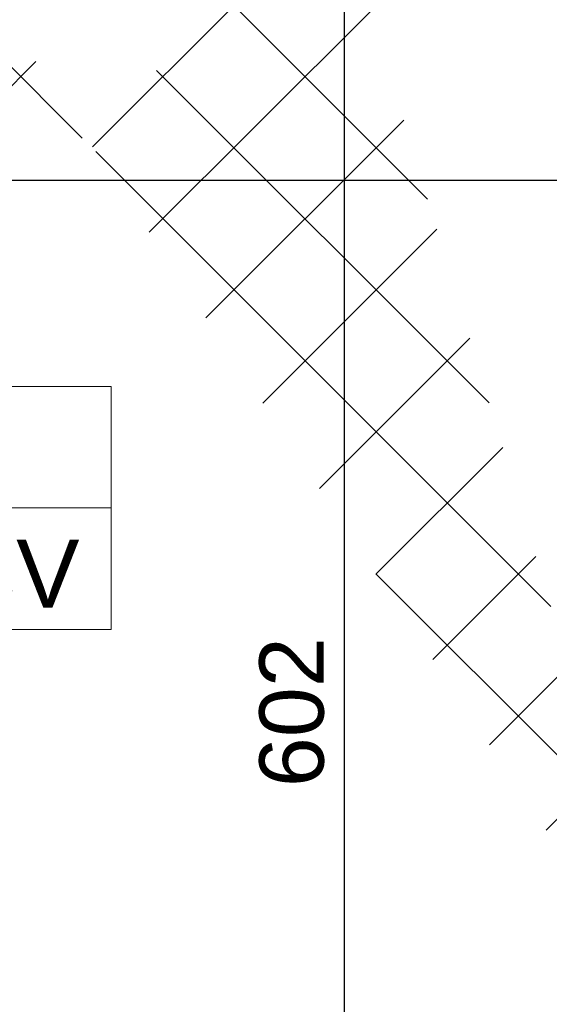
# Model space of a CAD drawing. Header units: millimetres. Extents: x -61343 to 9939, y -6894 to 7453.
# Tile 35 of 255: x -25694 to -25529, y 3578 to 3885. Entities that reach past the tile are written whole.
import ezdxf
from ezdxf.enums import TextEntityAlignment as Align

# ---------------------------------------------------------------- set-up
doc = ezdxf.new("R2010")
doc.units = ezdxf.units.MM
doc.header["$MEASUREMENT"] = 0
for name, color, linetype, lineweight in [('A_opisy', 81, 'Continuous', 13), ('A_wymiary', 253, 'Continuous', 9), ('A_ściany istniejące hatch', 82, 'Continuous', 9)]:
    doc.layers.add(name, color=color, linetype=linetype, lineweight=lineweight)
doc.styles.get("Standard").update_dxf_attribs({"font": 'arial.ttf'})
doc.dimstyles.new('1do100', dxfattribs={"dimtxt": 20, "dimasz": 15, "dimexe": 15, "dimexo": 0.625, "dimgap": 6, "dimtad": 1, "dimtxsty": 'Standard', "dimblk": 'ARCHTICK', "dimcen": 2.5, "dimadec": 0, "dimazin": 0, "dimtfac": 1, "dimtmove": 0, "dimatfit": 3, "dimldrblk": 'OBLIQUE', "dimfxl": 15, "dimfxlon": 1, "dimarcsym": 0})

# ---------------------------------------------------------------- blocks, each defined once
blk = doc.blocks.new('_ArchTick')
at = {"color": 0, "linetype": 'ByBlock', "const_width": 0.15}
blk.add_lwpolyline([(-0.5, -0.5), (0.5, 0.5)], dxfattribs=at)
blk = doc.blocks.new('*D1275')
at = {"layer": 'A_wymiary', "color": 0, "lineweight": -2, "transparency": 16777216}
for p, q in [((-25578.20712169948, 3970.323442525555), (-25608.20712169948, 3970.323442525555)), ((-25593.20712169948, 3970.323442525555), (-25593.20712169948, 3368.323442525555)), ((-25578.20712169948, 3368.323442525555), (-25608.20712169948, 3368.323442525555))]:
    blk.add_line(p, q, dxfattribs=at)
at = {"layer": 'Defpoints', "color": 0, "transparency": 16777216}
for p in [(-25103.05965633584, 3970.323442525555), (-25593.20712169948, 3368.323442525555), (-24658.05965633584, 3368.323442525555)]:
    blk.add_point(p, dxfattribs=at)
at = {"layer": 'A_wymiary', "color": 0, "lineweight": -2, "transparency": 16777216, "xscale": 15, "yscale": 15, "zscale": 15}
for p, rotation in [((-25593.20712169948, 3970.323442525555), 90), ((-25593.20712169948, 3368.323442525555), 270)]:
    blk.add_blockref('_ArchTick', p, dxfattribs=dict(at, rotation=rotation))
at = {"layer": 'A_wymiary', "color": 0, "transparency": 16777216, "insert": (-25609.41858145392, 3669.323442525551), "char_height": 20, "attachment_point": 5, "rotation": 90}
blk.add_mtext('602', dxfattribs=at)
blk = doc.blocks.new('_Oblique')
at = {"color": 0, "linetype": 'ByBlock', "lineweight": -2}
blk.add_line((-0.5, -0.5), (0.5, 0.5), dxfattribs=at)
blk = doc.blocks.new('*D1259')
at = {"layer": 'A_wymiary', "color": 0, "lineweight": -2, "transparency": 16777216}
for p, q in [((-26039.05965633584, 3819.836757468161), (-26039.05965633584, 3849.836757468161)), ((-25517.05965630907, 3819.836757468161), (-25517.05965630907, 3849.836757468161)), ((-26039.05965633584, 3834.836757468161), (-25517.05965630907, 3834.836757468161))]:
    blk.add_line(p, q, dxfattribs=at)
at = {"layer": 'Defpoints', "color": 0, "transparency": 16777216}
for p in [(-25517.05965630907, 3834.836757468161), (-26039.05965633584, 3669.323442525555), (-25517.05965630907, 3669.323442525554)]:
    blk.add_point(p, dxfattribs=at)
at = {"layer": 'A_wymiary', "color": 0, "lineweight": -2, "transparency": 16777216, "xscale": 15, "yscale": 15, "zscale": 15, "rotation": 180}
blk.add_blockref('_ArchTick', (-26039.05965633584, 3834.836757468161), dxfattribs=at)
at = {"layer": 'A_wymiary', "color": 0, "lineweight": -2, "transparency": 16777216, "xscale": 15, "yscale": 15, "zscale": 15}
blk.add_blockref('_ArchTick', (-25517.05965630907, 3834.836757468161), dxfattribs=at)
at = {"layer": 'A_wymiary', "color": 0, "transparency": 16777216, "insert": (-25778.05965632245, 3851.048217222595), "char_height": 20, "attachment_point": 5}
blk.add_mtext('522', dxfattribs=at)
blk = doc.blocks.new('*U1847')
blk.add_line((63.8127706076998, 50), (63.8127706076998, 0))
for points in [[(168.0988622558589, 25), (-1.608218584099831, 25), (-1.608218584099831, 50), (168.0988622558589, 50)], [(63.8127706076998, 0), (-1.608218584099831, 0), (-1.608218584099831, 50), (63.8127706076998, 50)], [(-1.608218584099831, 3.552713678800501e-15), (168.0988622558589, 1.07502772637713e-15), (168.0988622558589, 25), (-1.608218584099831, 25)]]:
    blk.add_lwpolyline(points, close=True)
at = {"insert": (47.18280978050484, 14.32589765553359), "char_height": 10, "attachment_point": 1}
blk.add_mtext_dynamic_manual_height_columns('m²', width=64.84177150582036, gutter_width=75, heights=[0], dxfattribs=at)
blk.add_attdef('NR', text='', height=14).set_placement((31.27604232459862, 36.87371778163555), align=Align.MIDDLE_CENTER)
for tag, p in [('NAZWA_POM.', (67.27913792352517, 36.87371778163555)), ('WYKOŃCZENIE', (68.17839194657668, 11.49736833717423))]:
    blk.add_attdef(tag, text='', height=14).set_placement(p, align=Align.MIDDLE_LEFT)
blk.add_attdef('POW', text='', height=14).set_placement((41.48388954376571, 11.50248429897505), align=Align.MIDDLE_RIGHT)
blk = doc.blocks.new('*D2990')
at = {"layer": 'A_wymiary', "color": 0, "lineweight": -2, "transparency": 16777216}
for p, q in [((-41567.80092265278, 3918.543981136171), (-41597.80092265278, 3918.543981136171)), ((-41582.80092265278, 3918.543981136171), (-41582.80092265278, 3818.543981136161)), ((-41597.80092265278, 3818.543981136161), (-41567.80092265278, 3818.543981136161))]:
    blk.add_line(p, q, dxfattribs=at)
at = {"layer": 'Defpoints', "color": 0, "transparency": 16777216}
for p in [(-5380.043037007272, 3918.543981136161), (-41623.519732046, 3818.543981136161), (-41582.80092265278, 3818.543981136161)]:
    blk.add_point(p, dxfattribs=at)
at = {"layer": 'A_wymiary', "color": 0, "lineweight": -2, "transparency": 16777216, "xscale": 15, "yscale": 15, "zscale": 15}
for p, rotation in [((-41582.80092265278, 3918.543981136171), 90), ((-41582.80092265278, 3818.543981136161), 270)]:
    blk.add_blockref('_ArchTick', p, dxfattribs=dict(at, rotation=rotation))
at = {"layer": 'A_wymiary', "color": 0, "transparency": 16777216, "insert": (-41599.01238240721, 3868.54398113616), "char_height": 20, "attachment_point": 5, "rotation": 90}
blk.add_mtext('100', dxfattribs=at)

msp = doc.modelspace()

# ---------------------------------------------------------------- hatches: boundary and pattern name
at = {"layer": 'A_ściany istniejące hatch'}
h = msp.add_hatch(dxfattribs=at)
h.set_pattern_fill('NET', color=256, scale=250, angle=45)
h.set_pattern_definition([(45, (7385.571392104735, 0), (-22.09708691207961, 22.09708691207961), []), (135, (7385.571392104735, 0), (-22.09708691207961, -22.09708691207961), [])])
h.paths.add_polyline_path([(-24601.05965633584, 5156.323444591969), (-24559.05965633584, 5156.323441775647), (-24559.05965633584, 4894.323442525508), (-24349.05965633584, 4894.323442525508), (-24349.05965633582, 4852.323442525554), (-24601.05965633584, 4852.323442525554)], flags=16)
h.paths.add_polyline_path([(-24007.05800551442, 4880.323442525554), (-24007.05800551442, 4820.323442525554), (-24127.05965633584, 4820.323442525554), (-24127.05965633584, 4660.323442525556), (-24187.05965633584, 4660.323442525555), (-24187.05965633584, 4852.323442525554), (-24229.05965633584, 4852.323442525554), (-24229.05965633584, 4894.323442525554), (-24225.05965633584, 4894.323442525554), (-24225.05965633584, 5553.323442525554), (-24559.05965633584, 5553.323442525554), (-24559.05965633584, 5507.323442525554), (-24601.05965633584, 5507.323442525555), (-24601.05965633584, 5597.323442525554), (-24143.05965633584, 5597.323442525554), (-24143.05965931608, 5553.323442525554), (-24181.05965633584, 5553.323442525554), (-24181.05965633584, 4880.323442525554)], flags=17)
h.paths.add_polyline_path([(-23403.05965633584, 4880.323442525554), (-23261.05965633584, 4880.323442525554), (-23261.05965633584, 4942.323442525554), (-23217.05965633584, 4942.323442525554), (-23217.05965633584, 4657.323445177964), (-23277.05965633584, 4657.323445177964), (-23277.05965633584, 4820.323442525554), (-23403.05965633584, 4820.323442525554)], flags=17)
h.paths.add_polyline_path([(-23360.05965633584, 4000.323442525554), (-23277.05965633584, 4000.323442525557), (-23277.05965633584, 4115.323445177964), (-23217.05965633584, 4115.323445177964), (-23217.05965633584, 3942.323442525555), (-23277.05965633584, 3942.323442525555), (-23277.05965633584, 3975.323442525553), (-23360.05965633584, 3975.323442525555)], flags=17)
h.paths.add_polyline_path([(-23717.05965633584, 4570.323442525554), (-23687.05965633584, 4570.323442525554), (-23687.05965633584, 4540.323442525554), (-23717.05965633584, 4540.323442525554)], flags=17)
h.paths.add_polyline_path([(-23717.05965633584, 4276.323442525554), (-23687.05965633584, 4276.323442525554), (-23687.05965633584, 4306.323442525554), (-23717.05965633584, 4306.323442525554)], flags=17)
h.paths.add_polyline_path([(-24205.05965633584, 2730.323442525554), (-24145.05965633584, 2730.323442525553), (-24145.05965633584, 2570.323442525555), (-23907.05965633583, 2570.323442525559), (-23907.05965633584, 2750.323442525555), (-23847.05965633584, 2750.323442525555), (-23847.05965633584, 2570.323442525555), (-23277.05965633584, 2570.323442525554), (-23277.05965633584, 2720.323442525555), (-23217.05965633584, 2720.323442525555), (-23217.05965633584, 2510.323442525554), (-24205.05965633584, 2510.323442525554)])
h.paths.add_polyline_path([(-26687.05965227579, 5880.323442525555), (-26474.05965633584, 5880.32344487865), (-26474.05966137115, 5974.357659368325), (-26449.05965901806, 5974.35765319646), (-26449.05965901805, 5855.323442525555), (-26687.05965227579, 5855.323442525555)], flags=17)
h.paths.add_polyline_path([(-26054.05965633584, 5854.668952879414), (-26019.05965633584, 5854.668952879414), (-26019.05965633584, 5974.35765319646), (-26054.05965633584, 5974.35765319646)], flags=17)
h.paths.add_polyline_path([(-25764.05965630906, 4030.323442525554), (-25694.05966801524, 4030.323442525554), (-25694.05966801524, 3970.323442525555), (-25764.05965630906, 3970.323442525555)], flags=17)
h.paths.add_polyline_path([(-25354.05965630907, 4030.323442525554), (-25284.05965630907, 4030.323442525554), (-25284.05965630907, 3970.323442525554), (-25354.05965630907, 3970.323442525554)], flags=17)
h.paths.add_polyline_path([(-24913.05965630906, 4030.323442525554), (-24845.05966801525, 4030.323442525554), (-24845.05966801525, 3970.323442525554), (-24913.05965630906, 3970.323442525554)], flags=17)
h.paths.add_polyline_path([(-24710.05965630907, 4030.323442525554), (-24629.05966801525, 4030.323442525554), (-24629.05966801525, 3970.323442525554), (-24710.05965630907, 3970.323442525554)], flags=17)
h.paths.add_polyline_path([(-24127.05965633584, 4530.323438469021), (-24187.05965633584, 4530.323438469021), (-24187.05965633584, 4454.323442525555), (-24127.05965633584, 4454.323442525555)], flags=17)
h.paths.add_polyline_path([(-24559.05965633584, 5377.323440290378), (-24601.05965633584, 5377.323440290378), (-24601.05965633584, 5286.323444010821), (-24559.05965633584, 5286.323444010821)], flags=16)
h.paths.add_polyline_path([(-24013.05965633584, 5597.323442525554), (-23879.05965633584, 5597.323442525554), (-23879.05965633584, 5553.323442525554), (-24013.05965633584, 5553.323442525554)], flags=17)
h.paths.add_polyline_path([(-23261.05965633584, 5277.323444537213), (-23217.05965633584, 5277.323444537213), (-23217.05965633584, 5352.323442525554), (-23261.05965633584, 5352.323442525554)], flags=17)
h.paths.add_polyline_path([(-23261.05965633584, 5072.323442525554), (-23217.05965633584, 5072.323442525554), (-23217.05965633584, 5147.323442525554), (-23261.05965633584, 5147.323442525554)], flags=17)
h.paths.add_polyline_path([(-23277.05965633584, 4451.32344741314), (-23217.05965633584, 4451.32344741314), (-23217.05965633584, 4527.323445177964), (-23277.05965633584, 4527.323445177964)], flags=17)
h.paths.add_polyline_path([(-23277.05965633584, 4245.32344741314), (-23217.05965633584, 4245.32344741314), (-23217.05965633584, 4321.323445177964), (-23277.05965633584, 4321.323445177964)], flags=17)
h.paths.add_polyline_path([(-23277.05965633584, 3737.323444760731), (-23217.05965633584, 3737.323444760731), (-23217.05965633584, 3812.323442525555), (-23277.05965633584, 3812.323442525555)], flags=17)
h.paths.add_polyline_path([(-23277.05965633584, 3532.323444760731), (-23217.05965633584, 3532.323444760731), (-23217.05965633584, 3607.323442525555), (-23277.05965633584, 3607.323442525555)], flags=17)
h.paths.add_polyline_path([(-23277.05965633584, 3060.32344476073), (-23217.05965633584, 3060.32344476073), (-23217.05965633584, 3130.323442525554), (-23277.05965633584, 3130.323442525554)], flags=17)
h.paths.add_polyline_path([(-23217.05965633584, 2855.323442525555), (-23277.05965633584, 2855.323442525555), (-23277.05965633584, 2925.323442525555), (-23217.05965633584, 2925.323442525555)], flags=17)
h.paths.add_polyline_path([(-24502.05965659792, 2970.323442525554), (-24432.05965633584, 2970.323442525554), (-24432.05965633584, 2910.323442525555), (-24502.05965659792, 2910.323442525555)], flags=17)
h.paths.add_polyline_path([(-24707.05965633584, 2910.323442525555), (-24637.05965633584, 2910.323442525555), (-24637.05965633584, 2970.323442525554), (-24707.05965633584, 2970.323442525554)], flags=17)
h.paths.add_polyline_path([(-24912.05965659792, 2970.323442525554), (-24842.05965633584, 2970.323442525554), (-24842.05965633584, 2910.323442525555), (-24912.05965659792, 2910.323442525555)], flags=17)
h.paths.add_polyline_path([(-25169.05965633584, 2910.323442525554), (-25047.05966804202, 2910.323442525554), (-25047.05966804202, 2970.323442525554), (-25169.05965633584, 2970.323442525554)], flags=17)
h.paths.add_polyline_path([(-25374.05965659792, 2970.323442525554), (-25304.05965633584, 2970.323442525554), (-25304.05965633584, 2910.323442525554), (-25374.05965659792, 2910.323442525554)], flags=17)
h.paths.add_polyline_path([(-25579.05965633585, 2910.323442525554), (-25509.05965633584, 2910.323442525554), (-25509.05965633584, 2970.323442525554), (-25579.05965633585, 2970.323442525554)], flags=17)
h.paths.add_polyline_path([(-25784.05965659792, 2970.323442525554), (-25714.05965633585, 2970.323442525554), (-25714.05965633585, 2910.323442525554), (-25784.05965659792, 2910.323442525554)], flags=17)
h.paths.add_polyline_path([(-23895.05965633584, 2970.323442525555), (-23981.55965633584, 2970.323442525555), (-23981.54424533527, 2910.323442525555), (-23907.05965633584, 2910.323442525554), (-23907.05965633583, 2860.323442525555), (-23847.05965633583, 2860.323442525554), (-23847.05965633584, 3103.823442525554), (-23895.05965633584, 3103.823442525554)], flags=17)
h.paths.add_polyline_path([(-24091.55965633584, 2970.323442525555), (-24091.54424533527, 2910.323442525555), (-24145.05965633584, 2910.323442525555), (-24145.05965633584, 2870.323442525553), (-24205.05965633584, 2870.323442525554), (-24205.05965633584, 2910.323442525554), (-24297.05965633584, 2910.323442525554), (-24297.05965633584, 2970.323442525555)], flags=17)
h.paths.add_polyline_path([(-26079.05965633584, 2864.323442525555), (-26019.05965633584, 2864.323442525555), (-26019.05965633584, 2910.323442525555), (-25919.05965633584, 2910.323442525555), (-25919.05966804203, 2970.323442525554), (-26079.05965633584, 2970.323442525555)], flags=17)
h.paths.add_polyline_path([(-24289.05965630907, 4030.323442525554), (-24187.05965633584, 4030.323442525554), (-24187.05965633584, 4324.323442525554), (-24127.05965633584, 4324.32343846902), (-24127.05965633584, 4000.323442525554), (-24110.05965633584, 4000.323442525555), (-24110.05965633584, 3975.323442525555), (-24127.05965633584, 3975.323442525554), (-24127.05965633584, 3620.323442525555), (-24100.05965633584, 3620.323442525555), (-24100.05965633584, 3540.323442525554), (-24127.05965633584, 3540.323442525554), (-24127.05965633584, 3320.323442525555), (-24302.55965633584, 3320.323442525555), (-24302.55965633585, 3368.323442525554), (-24167.05965633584, 3368.323442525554), (-24167.05965633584, 3970.323442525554), (-24289.05965657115, 3970.323442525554)], flags=17)
h.paths.add_polyline_path([(-24494.05965630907, 4030.323442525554), (-24424.05965630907, 4030.323442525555), (-24424.05965630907, 3970.323442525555), (-24457.05965633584, 3970.323442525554), (-24457.05965633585, 3804.323442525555), (-24489.05965633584, 3804.323445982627), (-24489.05965633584, 3970.323442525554), (-24494.05965630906, 3970.323442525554)], flags=17)
h.paths.add_polyline_path([(-24736.05965633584, 3368.323442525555), (-24489.05965633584, 3368.323442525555), (-24489.05965633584, 3518.323447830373), (-24457.05965633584, 3518.3234443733), (-24457.05965633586, 3368.323442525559), (-24412.55965633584, 3368.323442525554), (-24412.55965633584, 3320.323442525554), (-24736.05965633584, 3320.323442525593)], flags=17)
h.paths.add_polyline_path([(-25725.05965633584, 3368.323442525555), (-25725.05965633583, 3320.323442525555), (-25485.05965633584, 3320.323442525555), (-25485.05965633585, 3368.323442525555), (-25489.05965630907, 3368.323442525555), (-25489.05965630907, 3460.323442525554), (-25517.05965630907, 3460.323442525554), (-25517.05965630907, 3368.323442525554)], flags=17)
h.paths.add_polyline_path([(-26079.05965633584, 4061.323442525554), (-26019.05965633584, 4061.323442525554), (-26019.05965633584, 4030.323442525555), (-25899.05965630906, 4030.323442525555), (-25899.05966801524, 3970.323442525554), (-26039.05965633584, 3970.323442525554), (-26039.05965633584, 3368.323442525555), (-25835.05965633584, 3368.323442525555), (-25835.05965633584, 3320.323442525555), (-26079.05965633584, 3320.323442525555)], flags=17)
h.paths.add_polyline_path([(-26019.05965633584, 4357.738516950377), (-26079.05965633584, 4357.738516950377), (-26079.05965633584, 4201.323453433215), (-26019.05965633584, 4201.323453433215)], flags=17)
h.paths.add_polyline_path([(-26019.05965633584, 4572.297004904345), (-26079.05965633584, 4572.297004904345), (-26079.05965633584, 4492.738518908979), (-26019.05965633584, 4492.738518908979)], flags=17)
h.paths.add_polyline_path([(-26019.05965633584, 4787.323442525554), (-26079.05965633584, 4787.323442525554), (-26079.05965633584, 4707.297013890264), (-26019.05965633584, 4707.297013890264)], flags=17)
h.paths.add_polyline_path([(-26019.05965633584, 5107.323442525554), (-26079.05965633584, 5107.323442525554), (-26079.05965633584, 4922.323442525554), (-26019.05965633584, 4922.323442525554)], flags=17)
h.paths.add_polyline_path([(-26019.05965633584, 5312.323442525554), (-26079.05965633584, 5312.323442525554), (-26079.05965633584, 5242.323455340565), (-26019.05965633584, 5242.323455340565)], flags=17)
h.paths.add_polyline_path([(-26019.05965633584, 5527.323442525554), (-26079.05965633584, 5527.323442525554), (-26079.05965633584, 5447.323442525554), (-26019.05965633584, 5447.323442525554)], flags=17)
h.paths.add_polyline_path([(-27069.05965633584, 5252.439788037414), (-27129.05965633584, 5252.439788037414), (-27129.05965633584, 5322.419772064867), (-27069.05965633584, 5322.419772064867), (-27069.05965633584, 5324.323442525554), (-26609.05965633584, 5324.323442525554), (-26609.05965633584, 5314.323442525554), (-26640.15965633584, 5314.323442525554), (-26640.15965633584, 5238.323442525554), (-26655.15965633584, 5238.323442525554), (-26655.15965633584, 5314.323442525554), (-26911.05965633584, 5314.323442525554), (-26911.05965633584, 5299.320287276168), (-26918.05965633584, 5299.320287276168), (-26918.05965633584, 5314.323442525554), (-27069.05965633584, 5314.323442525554)])
h.paths.add_polyline_path([(-27069.05965633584, 5197.323442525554), (-27069.05965633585, 5204.323442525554), (-26918.05965633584, 5204.323442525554), (-26918.05965633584, 5209.320288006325), (-26911.05965633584, 5209.320288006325), (-26911.05965633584, 5186.842374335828), (-26918.05965633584, 5186.842373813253), (-26918.05965633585, 5197.323442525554)], flags=17)
h.paths.add_polyline_path([(-27129.05965633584, 5117.439788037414), (-27069.05965633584, 5117.439788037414), (-27069.05965633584, 5087.323442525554), (-26918.05965633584, 5087.323442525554), (-26918.05965633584, 5096.842374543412), (-26911.05965633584, 5096.842374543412), (-26911.05965633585, 5087.323442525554), (-26655.15965633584, 5087.323442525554), (-26655.15965633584, 5143.323442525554), (-26640.15965633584, 5143.323442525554), (-26640.15965633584, 5087.323442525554), (-26612.05965609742, 5087.323442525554), (-26612.05965633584, 5072.323442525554), (-27069.05965633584, 5072.323442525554), (-27069.05965633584, 5046.959804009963), (-27129.05965633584, 5046.959804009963)])
h.paths.add_polyline_path([(-27129.05965633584, 4916.959804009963), (-27069.05965633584, 4916.959804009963), (-27069.05965633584, 4872.323442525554), (-26477.05965633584, 4872.323442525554), (-26477.05965633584, 4889.588796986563), (-26429.05965633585, 4889.588796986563), (-26429.05965633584, 4560.322612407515), (-26477.05965633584, 4560.322612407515), (-26477.05965633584, 4832.323442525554), (-27069.05965633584, 4832.323442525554), (-27069.05965633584, 4754.452296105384), (-27129.05965633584, 4754.452296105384)])
h.paths.add_polyline_path([(-27129.05965633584, 4414.472312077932), (-27069.05965633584, 4414.472312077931), (-27069.05965633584, 4392.323442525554), (-26477.05965633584, 4392.323442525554), (-26477.05965633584, 4450.322612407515), (-26429.05965633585, 4450.322612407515), (-26429.05965633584, 4053.322612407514), (-26477.05965633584, 4053.322612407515), (-26477.05965633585, 4367.323442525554), (-27069.05965633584, 4367.323442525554), (-27069.05965633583, 4344.256026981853), (-27129.05965633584, 4344.256026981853)])
h.paths.add_polyline_path([(-27129.05965633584, 4000.125357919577), (-27069.05965633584, 4000.125357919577), (-27069.05965633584, 3930.323442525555), (-26477.05965633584, 3930.323442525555), (-26477.05965633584, 3943.322612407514), (-26429.05965633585, 3943.322612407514), (-26429.05965633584, 3884.684373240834), (-26477.05965633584, 3884.684373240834), (-26477.05965633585, 3887.323442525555), (-27069.05965633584, 3887.323442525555), (-27069.05965633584, 3835.125357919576), (-27129.05965633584, 3835.125357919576)])
h.paths.add_polyline_path([(-27129.05965633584, 3700.125357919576), (-27069.05965633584, 3700.125357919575), (-27069.05965633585, 3645.543180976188), (-27010.05965633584, 3645.543180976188), (-27010.05965633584, 3787.240861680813), (-27000.69587569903, 3787.240861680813), (-27000.69587692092, 3781.240861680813), (-27004.05965633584, 3781.240861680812), (-27004.05965633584, 3645.543180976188), (-26907.05965633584, 3645.543180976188), (-26907.05965633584, 3781.240861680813), (-26911.69587692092, 3781.240861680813), (-26911.69587692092, 3787.240861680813), (-26896.5144484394, 3787.240861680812), (-26896.5144484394, 3781.240861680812), (-26901.05965633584, 3781.240861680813), (-26901.05965633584, 3645.543180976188), (-26804.05965633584, 3645.543180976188), (-26804.05965633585, 3781.240861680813), (-26807.5144484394, 3781.240861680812), (-26807.51444953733, 3787.240861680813), (-26798.05965633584, 3787.240861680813), (-26798.05965633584, 3752.240861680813), (-26793.88796868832, 3752.240861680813), (-26793.88796868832, 3746.240861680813), (-26798.05965633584, 3746.240861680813), (-26798.05965633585, 3645.543180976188), (-26630.05965633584, 3645.543180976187), (-26630.05965633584, 3746.240861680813), (-26704.88796654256, 3746.240861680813), (-26704.88796753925, 3752.240861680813), (-26624.05965633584, 3752.240861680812), (-26624.05965633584, 3645.543180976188), (-26477.05965633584, 3645.543180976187), (-26477.05965633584, 3774.684373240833), (-26429.05965633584, 3774.684373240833), (-26429.05965633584, 3627.829504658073), (-26477.05965633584, 3627.829504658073), (-26477.05965633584, 3630.543180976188), (-26624.05965633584, 3630.543180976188), (-26624.05965633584, 3588.24317934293), (-26630.05965633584, 3588.243180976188), (-26630.05965633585, 3630.543180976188), (-27069.05965633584, 3630.543180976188), (-27129.05965633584, 3630.543180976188)])
h.paths.add_polyline_path([(-27129.05965633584, 4549.472312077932), (-27069.05965633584, 4549.472312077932), (-27069.05965633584, 4619.452296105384), (-27129.05965633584, 4619.452296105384)])
h.paths.add_polyline_path([(-27129.05965633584, 4135.125357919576), (-27069.05965633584, 4135.125357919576), (-27069.05965633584, 4209.256026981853), (-27129.05965633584, 4209.256026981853)], flags=17)
h.paths.add_polyline_path([(-27129.05965633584, 3425.563196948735), (-27069.05965633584, 3425.563196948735), (-27069.05965633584, 3495.543180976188), (-27129.05965633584, 3495.543180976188)], flags=17)
h.paths.add_polyline_path([(-27129.05965633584, 3220.583212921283), (-27129.05965633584, 3290.563196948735), (-27069.05965633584, 3290.563196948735), (-27069.05965633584, 3280.563196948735), (-27022.05965633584, 3280.563196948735), (-27022.05965633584, 3451.543196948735), (-27010.8489369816, 3451.543196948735), (-27010.8489369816, 3445.543196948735), (-27016.05965633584, 3445.543196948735), (-27016.05965633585, 3280.563196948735), (-26917.05965633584, 3280.563196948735), (-26917.05965633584, 3445.543196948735), (-26921.84893456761, 3445.543196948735), (-26921.84893456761, 3451.543196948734), (-26906.54779697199, 3451.543196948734), (-26906.54779697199, 3445.543196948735), (-26911.05965633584, 3445.543196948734), (-26911.05965633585, 3280.563196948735), (-26814.05965633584, 3280.563196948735), (-26814.05965633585, 3445.543196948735), (-26817.54779522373, 3445.543196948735), (-26817.54779826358, 3451.543196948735), (-26803.51444971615, 3451.543196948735), (-26803.5144484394, 3445.543196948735), (-26808.05965633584, 3445.543196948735), (-26808.05965633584, 3280.563196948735), (-26711.05965633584, 3280.563196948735), (-26711.05965633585, 3445.543196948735), (-26714.5144484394, 3445.543196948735), (-26714.5144484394, 3451.543196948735), (-26711.05965633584, 3451.543196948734), (-26711.05965633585, 3495.543180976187), (-26630.05965633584, 3495.543180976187), (-26630.05965633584, 3499.243179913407), (-26624.05965633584, 3499.243179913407), (-26624.05965633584, 3485.215646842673), (-26630.05965633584, 3485.215646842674), (-26630.05965633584, 3489.543180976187), (-26705.05965633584, 3489.543180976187), (-26705.05965633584, 3280.563196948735), (-26630.05965633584, 3280.563196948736), (-26630.05965633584, 3396.215642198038), (-26624.05965633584, 3396.21564435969), (-26624.05965633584, 3280.563196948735), (-26477.05965633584, 3280.563196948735), (-26477.05965633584, 3517.829504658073), (-26429.05965633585, 3517.829504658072), (-26429.05965633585, 3084.023442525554), (-26477.05965633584, 3084.023442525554), (-26477.05965633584, 3265.563196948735), (-26624.05965633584, 3265.563196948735), (-26624.05965633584, 3168.053688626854), (-26630.05965633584, 3168.053688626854), (-26630.05965633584, 3265.563196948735), (-26705.05965633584, 3265.563196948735), (-26705.05965633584, 3072.723442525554), (-26630.05965633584, 3072.723442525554), (-26630.05965633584, 3079.05368821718), (-26624.05965633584, 3079.05368821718), (-26624.05965633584, 3063.023443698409), (-26630.05965633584, 3063.023442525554), (-26630.05965633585, 3066.723442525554), (-26711.05965633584, 3066.723442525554), (-26711.05965633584, 3140.323442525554), (-26714.5144484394, 3140.323442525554), (-26714.5144484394, 3146.323442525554), (-26711.05965633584, 3146.323442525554), (-26711.05965633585, 3265.563196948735), (-26808.05965633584, 3265.563196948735), (-26808.05965633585, 3146.323442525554), (-26803.51444929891, 3146.323442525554), (-26803.5144484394, 3140.323442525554), (-26817.54779697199, 3140.323442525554), (-26817.54779522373, 3146.323442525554), (-26814.05965633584, 3146.323442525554), (-26814.05965633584, 3265.563196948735), (-26911.05965633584, 3265.563196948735), (-26911.05965633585, 3146.323442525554), (-26906.54779697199, 3146.323442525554), (-26906.54779697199, 3140.323442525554), (-26921.84893562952, 3140.323442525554), (-26921.84893456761, 3146.323442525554), (-26917.05965633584, 3146.323442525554), (-26917.05965633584, 3265.563196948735), (-27016.05965633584, 3265.563196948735), (-27016.05965633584, 3146.323442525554), (-27010.84893516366, 3146.323442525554), (-27010.8489369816, 3140.323442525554), (-27022.05965633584, 3140.323442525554), (-27022.05965633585, 3265.563196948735), (-27069.05965633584, 3265.563196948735), (-27069.05965633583, 3220.583212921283)])
h.paths.add_polyline_path([(-27009.05965633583, 2829.323442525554), (-27069.05965633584, 2829.323442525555), (-27069.05965633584, 2910.323442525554), (-27129.05965633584, 2910.323442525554), (-27129.05965633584, 3085.583212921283), (-27069.05965633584, 3085.583212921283), (-27069.05965633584, 2970.323442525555), (-26630.05965633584, 2970.323442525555), (-26630.05965633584, 2974.023442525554), (-26624.05965633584, 2974.023443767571), (-26624.05965633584, 2970.323442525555), (-26477.05965633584, 2970.323442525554), (-26477.05965633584, 2974.023442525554), (-26429.05965633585, 2974.023442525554), (-26429.05965633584, 2919.323443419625), (-26454.05965633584, 2919.323442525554), (-26454.05965633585, 2930.323442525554), (-26624.05965633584, 2930.323442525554), (-26624.05965633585, 2925.583212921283), (-26630.05965633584, 2925.583212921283), (-26630.05965633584, 2930.323442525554), (-26814.05965633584, 2930.323442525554), (-26814.05965633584, 2890.070277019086), (-26839.05965633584, 2890.070277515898), (-26839.05965633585, 2930.323442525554), (-27009.05965633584, 2930.323442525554)])
h.paths.add_polyline_path([(-27009.05965633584, 2580.323442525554), (-27009.05965633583, 2619.323442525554), (-27069.05965633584, 2619.323442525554), (-27069.05965633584, 2520.323442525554), (-26019.05965633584, 2520.323442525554), (-26019.05965633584, 2724.323442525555), (-26079.05965633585, 2724.323442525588), (-26079.05965633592, 2580.323442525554)])
edge = h.paths.add_edge_path()
edge.add_line((-23749.05965633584, 5597.323442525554), (-23749.05965991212, 5553.323442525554))
edge.add_line((-23749.05965991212, 5553.323442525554), (-23711.05965633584, 5553.323442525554))
edge.add_line((-23711.05965633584, 5553.323442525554), (-23711.05965633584, 5403.323442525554))
edge.add_line((-23711.05965633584, 5403.323442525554), (-23684.05965633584, 5403.323442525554))
edge.add_line((-23684.05965633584, 5403.323442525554), (-23684.05965633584, 5553.323442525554))
edge.add_line((-23684.05965633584, 5553.323442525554), (-23261.05965633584, 5553.323442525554))
edge.add_line((-23261.05965633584, 5553.323442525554), (-23261.05965633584, 5482.323440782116))
edge.add_line((-23261.05965633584, 5482.323440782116), (-23217.05965633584, 5482.323442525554))
edge.add_line((-23217.05965633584, 5482.323442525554), (-23217.05965633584, 5597.323442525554))
edge.add_line((-23217.05965633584, 5597.323442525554), (-23749.05965633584, 5597.323485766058))
edge.add_line((-27084.05965633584, 5974.357659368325), (-27049.05965633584, 5974.357659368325))
edge.add_line((-27049.05965633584, 5974.357659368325), (-27049.05964925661, 5880.32344487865))
edge.add_line((-27049.05964925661, 5880.32344487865), (-26867.05965633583, 5880.32344487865))
edge.add_line((-26867.05965633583, 5880.32344487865), (-26867.05965218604, 5855.323442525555))
edge.add_line((-26867.05965218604, 5855.323442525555), (-27084.05965633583, 5855.323442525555))
edge.add_line((-27084.05965633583, 5855.323442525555), (-27084.05965633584, 5974.35765319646))
edge.add_line((-25489.05965630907, 3570.323442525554), (-25517.05965630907, 3570.323442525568))
edge.add_line((-25517.05965630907, 3570.323442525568), (-25517.05965624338, 3855.323442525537))
edge.add_line((-25517.05965624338, 3855.323442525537), (-25489.0596563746, 3855.323442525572))
edge.add_line((-25489.0596563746, 3855.323442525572), (-25489.05965617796, 3775.342492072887))
edge.add_line((-25489.05965617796, 3775.342492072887), (-25489.05965630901, 3683.71488578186))
edge.add_line((-25489.05965630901, 3683.71488578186), (-25489.05965630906, 3580.323442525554))
edge.add_line((-25489.05965630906, 3580.323442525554), (-25489.05966801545, 3570.323442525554))
edge.add_line((-26179.05965633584, 5852.323442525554), (-26019.05965633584, 5852.323442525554))
edge.add_line((-26019.05965633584, 5852.323442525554), (-26019.05965633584, 5662.323442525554))
edge.add_line((-26019.05965633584, 5662.323442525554), (-26079.05965633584, 5662.323442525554))
edge.add_line((-26079.05965633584, 5662.323442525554), (-26079.05965633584, 5792.323442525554))
edge.add_line((-26079.05965633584, 5792.323442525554), (-26179.05965633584, 5792.323442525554))
edge.add_line((-26179.05965633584, 5792.323442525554), (-26179.05965821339, 5852.323442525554))
edge.add_line((-26687.05965052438, 5852.323442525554), (-26329.05965633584, 5852.323442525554))
edge.add_line((-26329.05965633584, 5852.323442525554), (-26329.05965633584, 5792.323442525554))
edge.add_line((-26329.05965633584, 5792.323442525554), (-26429.05965633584, 5792.323442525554))
edge.add_line((-26429.05965633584, 5792.323442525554), (-26429.05965633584, 4999.588796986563))
edge.add_line((-26429.05965633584, 4999.588796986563), (-26477.05965633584, 4999.588796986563))
edge.add_line((-26477.05965633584, 4999.588796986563), (-26477.05965633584, 5072.323442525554))
edge.add_line((-26477.05965633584, 5072.323442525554), (-26517.05965299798, 5072.323442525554))
edge.add_line((-26517.05965299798, 5072.323442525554), (-26517.05965633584, 5087.323442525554))
edge.add_line((-26517.05965633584, 5087.323442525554), (-26477.05965633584, 5087.323442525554))
edge.add_line((-26477.05965633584, 5087.323442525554), (-26477.05965633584, 5792.323442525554))
edge.add_line((-26477.05965633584, 5792.323442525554), (-26687.05965141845, 5792.323442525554))
edge.add_line((-26687.05965141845, 5792.323442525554), (-26687.05965633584, 5852.323442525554))
edge.add_line((-26839.05965633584, 2790.070277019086), (-26814.05965633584, 2790.07027602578))
edge.add_line((-26814.05965633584, 2790.07027602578), (-26814.05965633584, 2755.323442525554))
edge.add_line((-26814.05965633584, 2755.323442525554), (-26454.05965633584, 2755.323442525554))
edge.add_line((-26454.05965633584, 2755.323442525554), (-26454.05965633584, 2821.355609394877))
edge.add_line((-26454.05965633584, 2821.355609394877), (-26429.05965633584, 2821.355609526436))
edge.add_line((-26429.05965633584, 2821.355609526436), (-26429.05965633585, 2750.323442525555))
edge.add_line((-26429.05965633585, 2750.323442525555), (-26759.05965633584, 2750.323442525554))
edge.add_line((-26759.05965633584, 2750.323442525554), (-26759.05965633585, 2730.323442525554))
edge.add_line((-26759.05965633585, 2730.323442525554), (-26839.05965633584, 2730.323442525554))
edge.add_line((-26839.05965633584, 2730.323442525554), (-26839.05965396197, 2790.070277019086))
h.paths.add_polyline_path([(-25059.05965633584, 3855.323442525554), (-25099.05965633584, 3855.323442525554), (-25099.05965633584, 3368.323442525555), (-25375.05965633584, 3368.323442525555), (-25375.05965633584, 3320.323442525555), (-24846.05965633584, 3320.323442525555), (-24846.05965633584, 3368.323442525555), (-25059.05965633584, 3368.323442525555)], flags=17)
h.paths.add_polyline_path([(-25099.05965633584, 3955.323442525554), (-25059.05965633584, 3955.323442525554), (-25059.05965633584, 3970.323442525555), (-25048.05965630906, 3970.323442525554), (-25048.05965630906, 4030.323442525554), (-25149.05965630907, 4030.323442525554), (-25149.05965657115, 3970.323442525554), (-25099.05965633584, 3970.323442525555)], flags=17)
h.paths.add_polyline_path([(-23578.05965693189, 4820.323442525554), (-23832.05800551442, 4820.323442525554), (-23832.05800239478, 4880.323442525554), (-23711.05965633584, 4880.323442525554), (-23711.05965633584, 4953.323446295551), (-23684.05965633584, 4953.323446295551), (-23684.05965633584, 4880.323442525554), (-23578.05965693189, 4880.323442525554)], flags=17)
h.paths.add_polyline_path([(-23789.5634736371, 3577.323442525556), (-23779.5634736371, 3577.323442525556), (-23779.5634736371, 3592.323442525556), (-23789.5634736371, 3592.323442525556)], flags=17)
h.paths.add_polyline_path([(-23699.5634736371, 3749.323442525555), (-23684.5634736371, 3749.323442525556), (-23684.5634736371, 3975.323442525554), (-23644.05965633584, 3975.323442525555), (-23644.05965261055, 4000.323442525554), (-24000.05965633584, 4000.323442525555), (-24000.05965633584, 3975.323442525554), (-23939.05965633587, 3975.323442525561), (-23939.05965633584, 3749.323442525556), (-23921.05965633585, 3749.323442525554), (-23921.05965633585, 3759.323442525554), (-23929.05965633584, 3759.323442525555), (-23929.05965633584, 3975.323442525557), (-23789.5634736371, 3975.323442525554), (-23789.5634736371, 3759.323442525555), (-23836.05965762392, 3759.323442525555), (-23836.05965762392, 3749.323442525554), (-23774.56347214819, 3749.323442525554), (-23774.56347214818, 3759.323442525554), (-23779.56347363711, 3759.323442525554), (-23779.5634736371, 3975.323442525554), (-23694.56347363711, 3975.323442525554), (-23694.56347363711, 3759.323442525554), (-23699.5634736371, 3759.323442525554)], flags=17)
h.paths.add_polyline_path([(-23929.05965633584, 3592.323442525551), (-23939.05965633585, 3592.323442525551), (-23939.05965633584, 3368.323442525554), (-23997.05965633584, 3368.323442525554), (-23997.05965633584, 3320.323442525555), (-23895.05965633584, 3320.323442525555), (-23895.05965633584, 3213.823442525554), (-23847.05965633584, 3213.823442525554), (-23847.05965633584, 3320.323442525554), (-23277.05965633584, 3320.323442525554), (-23277.05965633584, 3265.32344476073), (-23217.05965633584, 3265.323442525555), (-23217.05965633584, 3402.323442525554), (-23277.05965633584, 3402.323442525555), (-23277.05965633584, 3368.323442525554), (-23779.5634736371, 3368.323442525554), (-23779.5634736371, 3477.323442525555), (-23789.5634736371, 3477.323442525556), (-23789.5634736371, 3368.323442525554), (-23929.05965633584, 3368.323442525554)], flags=17)
h.paths.add_polyline_path([(-27129.05965633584, 5662.39975609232), (-27069.05965633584, 5662.399756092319), (-27069.05965633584, 5792.323442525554), (-26867.05966393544, 5792.323442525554), (-26867.05966393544, 5852.323442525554), (-27129.05965633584, 5852.323442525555)])
h.paths.add_polyline_path([(-27069.05965633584, 5527.399756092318), (-27129.05965633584, 5527.399756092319), (-27129.05965633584, 5457.419772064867), (-27069.05965633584, 5457.419772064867)])

# ---------------------------------------------------------------- block references
at = {"layer": 'A_opisy'}
ref = msp.add_blockref('*U1847', (-25919.80299859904, 3695.070964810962), dxfattribs=dict(at, xscale=1.512, yscale=1.512, zscale=1.512))
ref.add_attrib('NR', '1.15', dxfattribs={"layer": '0', "height": 21.168}).set_placement((-25872.51362260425, 3750.824026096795), align=Align.MIDDLE_CENTER)
ref.add_attrib('NAZWA_POM.', 'SALA', dxfattribs={"layer": '0', "height": 21.168}).set_placement((-25818.07694205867, 3750.824026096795), align=Align.MIDDLE_LEFT)
ref.add_attrib('POW.', '31.42', dxfattribs={"layer": '0', "height": 18.14399999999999}).set_placement((-25851.38582909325, 3712.462721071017), align=Align.MIDDLE_RIGHT)
ref.add_attrib('WYKOŃCZENIE', 'Wykł. PCV', dxfattribs={"layer": '0', "height": 21.168}).set_placement((-25816.71726997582, 3712.45498573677), align=Align.MIDDLE_LEFT)

# ---------------------------------------------------------------- dimensions: what is measured, and where the dimension line sits
at = {"layer": 'A_wymiary'}
for base, p1, p2, angle, picture, middle in [((-25593.20712169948, 3368.323442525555), (-25103.05965633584, 3970.323442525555), (-24658.05965633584, 3368.323442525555), 270, '*D1275', (-25609.41858145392, 3669.323442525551)), ((-41582.80092265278, 3818.543981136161), (-5380.043037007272, 3918.543981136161), (-41623.519732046, 3818.543981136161), 90, '*D2990', (-41599.01238240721, 3868.54398113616))]:
    dim = msp.add_linear_dim(base=base, p1=p1, p2=p2, angle=angle, dimstyle='1do100', dxfattribs=at)
    dim.commit()
    dim.dimension.update_dxf_attribs({"geometry": picture, "text_midpoint": middle})
dim = msp.add_linear_dim(base=(-25517.05965630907, 3834.836757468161), p1=(-26039.05965633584, 3669.323442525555), p2=(-25517.05965630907, 3669.323442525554), dimstyle='1do100', dxfattribs=at)
dim.commit()
dim.dimension.update_dxf_attribs({"geometry": '*D1259', "text_midpoint": (-25778.05965632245, 3851.048217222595)})

doc.saveas('drawing.dxf')
